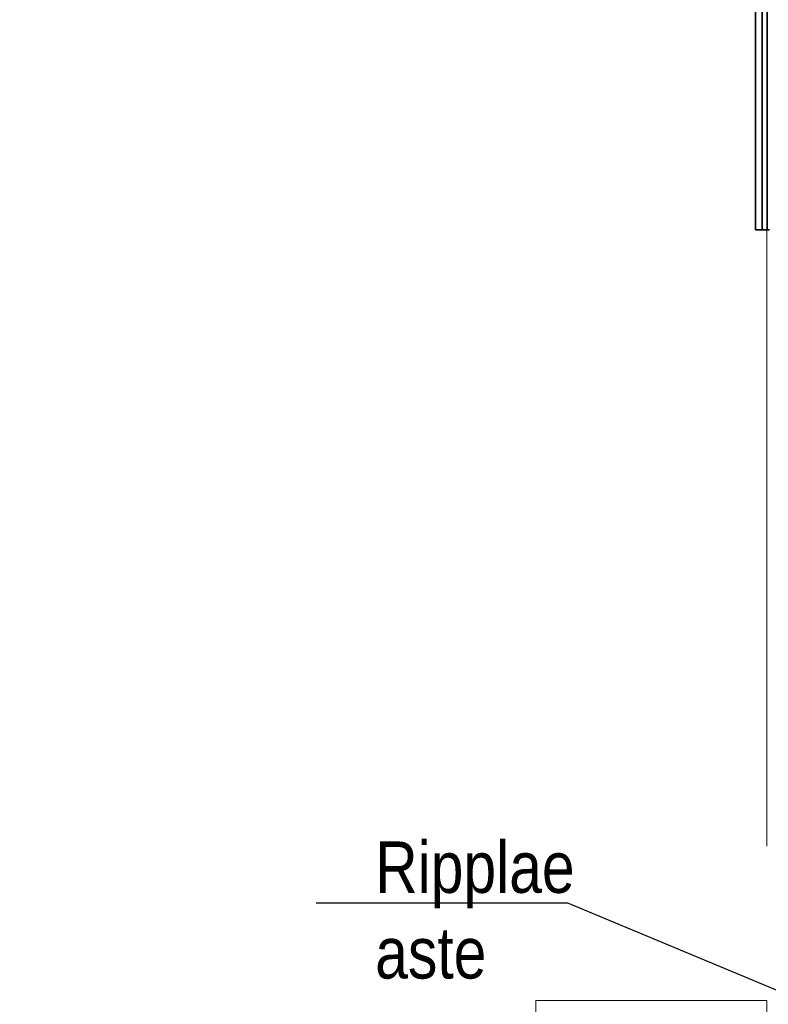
# Model space of a CAD drawing. Header units: millimetres. Extents: x 71658 to 298332, y -154437 to -30421.
# Tile 142 of 155: x 118170 to 121085, y -44156 to -40323. Entities that reach past the tile are written whole.
import ezdxf
from ezdxf import colors
from ezdxf.entities.mleader import LeaderData, LeaderLine
from ezdxf.math import Vec2, Vec3

# ---------------------------------------------------------------- set-up
doc = ezdxf.new("R2010")
doc.units = ezdxf.units.MM
doc.header["$LTSCALE"] = 500
doc.header["$MEASUREMENT"] = 0
doc.linetypes.add('Solid Line', pattern=[0])
for name, color, linetype, lineweight in [('A-02-PEENJOON', 7, 'Continuous', 0), ('A-04-JÄMEJOON', 7, 'Continuous', 35), ('SA_Ripplagi', 45, 'Continuous', 9)]:
    doc.layers.add(name, color=color, linetype=linetype, lineweight=lineweight)
doc.styles.add('arial narrow', font='ARIALN.TTF', dxfattribs={"height": 180})

msp = doc.modelspace()

# ---------------------------------------------------------------- linework, layer by layer
at = {"layer": 'A-02-PEENJOON', "color": 7, "linetype": 'Solid Line', "lineweight": 13}
msp.add_line((121079.802, -43540.997), (121079.802, -41140.997), dxfattribs=at)
at = {"layer": 'A-02-PEENJOON'}
msp.add_lwpolyline([(121079.802, -44140.997), (120179.802, -44140.997), (120179.802, -45641.204), (94438.326, -45641.204), (94438.326, -46540.997), (121079.802, -46540.997), (121079.802, -44340.997)], dxfattribs=at)
msp.add_lwpolyline([(121079.802, -44140.997), (121079.802, -46540.997), (120180.009, -46540.997), (120180.009, -44140.997)], close=True, dxfattribs=at)
at = {"layer": 'A-04-JÄMEJOON'}
for points in [[(121090.214, -41140.998), (121035.781, -41140.998), (121035.781, -39934.997), (118695.803, -39934.997), (118695.803, -39126.972), (118949.394, -39127.042)], [(121060.781, -41140.998), (121060.781, -39909.997), (118720.803, -39909.997), (118720.803, -39151.984), (118949.383, -39152.042)], [(121080.781, -41140.998), (121080.781, -39889.997), (118740.803, -39889.997), (118740.803, -39171.993), (118949.374, -39172.042)]]:
    msp.add_lwpolyline(points, dxfattribs=at)

# ---------------------------------------------------------------- leaders
at = {"layer": 'SA_Ripplagi', "color": 18, "true_color": 0x000000}
ml = msp.add_multileader_mtext('Standard', dxfattribs=at)
ml.set_content('{\\fArial Narrow|b0|i0|c186|p34;Ripplae\\Paste}', color=(0, 0, 0), style='arial narrow')
ml.set_leader_properties()
ml.build(insert=Vec2(0, 0))
ml.multileader.update_dxf_attribs({"text_left_attachment_type": 5, "text_right_attachment_type": 6, "dogleg_length": 0.5, "arrow_head_size": 150})
ctx = ml.context
ctx.base_point, ctx.char_height, ctx.arrow_head_size, ctx.landing_gap_size, ctx.plane_origin = Vec3(119554.284, -44095.419), 200, 150, 0.09, Vec3(125523.331, -46264.306)
ctx.left_attachment, ctx.right_attachment = 5, 6
notes = []
notes.append((ctx, [(1, (1, 1, 0), (120304.214, -43762.085), (-1, 0), 0.5, [(2, [(123749.249, -45199.201)], 0, [])])]))
ctx.mtext.insert, ctx.mtext.width, ctx.mtext.defined_height, ctx.mtext.flow_direction = Vec3(119554.374, -43522.085), 2055.0841, 183.37, 5
for ctx, leaders in notes:
    for number, flags, end, landing, length, lines in leaders:
        leader = LeaderData()
        leader.index, (leader.has_last_leader_line, leader.has_dogleg_vector, leader.attachment_direction) = number, flags
        leader.last_leader_point, leader.dogleg_vector, leader.dogleg_length = Vec3(end), Vec3(landing), length
        for number, points, colour, breaks in lines:
            line = LeaderLine()
            line.index, line.vertices, line.color, line.breaks = number, Vec3.list(points), colors.encode_raw_color(colour), breaks
            leader.lines.append(line)
        ctx.leaders.append(leader)

doc.saveas('drawing.dxf')
